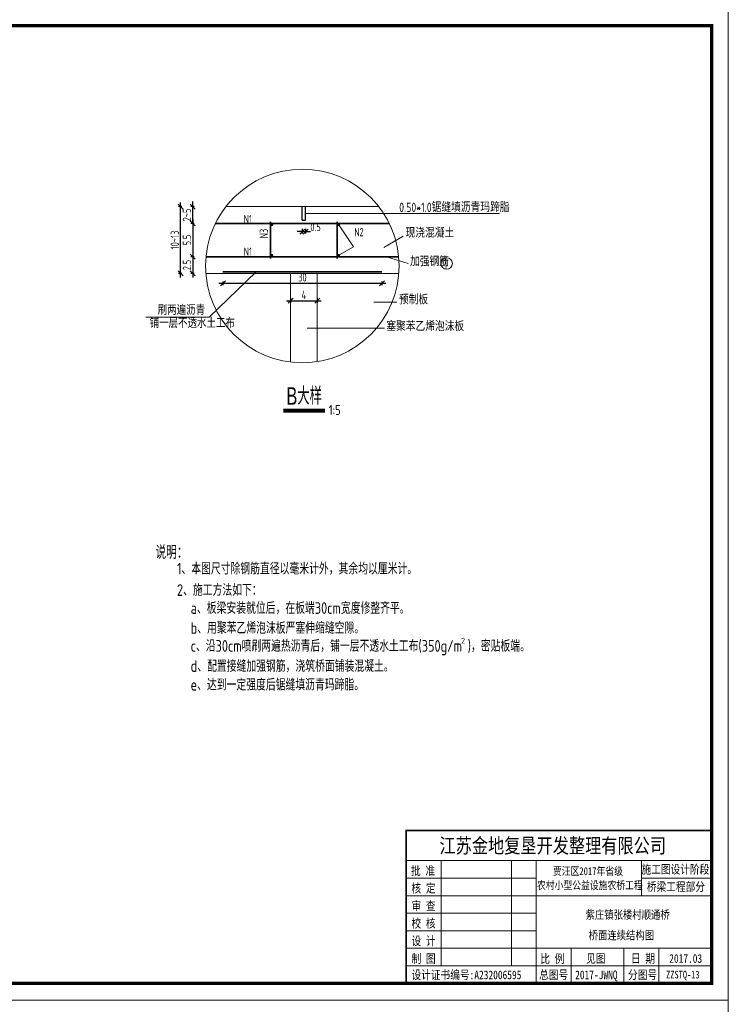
# Model space of a CAD drawing. Header units: inches. Extents: x 112594 to 193184, y 44995 to 116598.
# Tile 63 of 153: x 143845 to 145967, y 77922 to 80873. Entities that reach past the tile are written whole.
import ezdxf

# ---------------------------------------------------------------- set-up
doc = ezdxf.new("R2010")
doc.units = ezdxf.units.IN
doc.header["$MEASUREMENT"] = 0
doc.layers.get('0').update_dxf_attribs({"lineweight": 15})
for name, color, linetype, lineweight in [('0标注', 6, 'Continuous', 18), ('0钢筋', 3, 'Continuous', 35), ('BM1', 7, 'Continuous', 15), ('标注', 7, 'Continuous', 18)]:
    doc.layers.add(name, color=color, linetype=linetype, lineweight=lineweight)
for name, color, linetype in [('1', 7, 'Continuous'), ('TK', 7, 'Continuous'), ('粗线-可见轮廓线、钢筋、结构分缝线、材料分界线、断层线、岩性分界线', 1, 'Continuous')]:
    doc.layers.add(name, color=color, linetype=linetype)
doc.styles.add('hz-e', font='hztxt_e.shx', dxfattribs={"width": 0.75, "bigfont": 'hztxt.shx'})
doc.styles.add('HZTXT', font='tssdeng.shx', dxfattribs={"width": 0.75, "bigfont": 'hztxt.shx'})
doc.styles.add('图框', font='SIMFANG.TTF', dxfattribs={"width": 0.8, "height": 4})
doc.dimstyles.new('1比20', dxfattribs={"dimtxt": 25, "dimasz": 15, "dimexe": 6.25, "dimexo": 6.25, "dimgap": 5, "dimtad": 1, "dimdec": 0, "dimlfac": 0.2, "dimzin": 0, "dimdsep": 46, "dimtxsty": 'hz-e', "dimblk": 'OBLIQUE', "dimcen": 0, "dimdle": 12, "dimclrd": 6, "dimclre": 6, "dimclrt": 6, "dimadec": 0, "dimazin": 0, "dimtfac": 0.05, "dimtdec": 0, "dimtix": 1, "dimtmove": 2, "dimatfit": 0, "dimfxl": 8, "dimfxlon": 1, "dimtolj": 1, "dimtzin": 0, "dimarcsym": 0})

# ---------------------------------------------------------------- blocks, each defined once
blk = doc.blocks.new('_Oblique')
at = {"color": 0, "linetype": 'ByBlock', "lineweight": -2}
blk.add_line((-0.5, -0.5), (0.5, 0.5), dxfattribs=at)
blk = doc.blocks.new('*D911')
at = {"layer": '0标注', "color": 6, "lineweight": -2}
for p, q in [((144691, 80237.8), (144676, 80237.8)), ((144691, 80245.8), (144691, 80231.6)), ((144691, 80237.8), (144701, 80237.8)), ((144701, 80245.8), (144701, 80231.6)), ((144701, 80237.8), (144716, 80237.8))]:
    blk.add_line(p, q, dxfattribs=at)
at = {"layer": '0标注', "color": 6, "lineweight": -2, "xscale": 15, "yscale": 15, "zscale": 15}
blk.add_blockref('_Oblique', (144691, 80237.8), dxfattribs=at)
at = {"layer": '0标注', "color": 6, "lineweight": -2, "xscale": 15, "yscale": 15, "zscale": 15, "rotation": 180}
blk.add_blockref('_Oblique', (144701, 80237.8), dxfattribs=at)
at = {"layer": '0标注', "color": 6, "insert": (144731, 80251.6), "char_height": 25, "attachment_point": 5, "style": 'HZTXT'}
blk.add_mtext('\\A1;0.5', dxfattribs=at)
blk = doc.blocks.new('*D1264')
at = {"layer": '0标注', "color": 6, "lineweight": -2}
for p, q in [((144644, 80030.5), (144748, 80030.5)), ((144656, 80038.5), (144656, 80024.2)), ((144736, 80038.5), (144736, 80024.2))]:
    blk.add_line(p, q, dxfattribs=at)
at = {"layer": '0标注', "color": 6, "lineweight": -2, "xscale": 15, "yscale": 15, "zscale": 15, "rotation": 180}
blk.add_blockref('_Oblique', (144656, 80030.5), dxfattribs=at)
at = {"layer": '0标注', "color": 6, "lineweight": -2, "xscale": 15, "yscale": 15, "zscale": 15}
blk.add_blockref('_Oblique', (144736, 80030.5), dxfattribs=at)
at = {"layer": '0标注', "color": 6, "insert": (144696, 80048), "char_height": 25, "attachment_point": 5, "style": 'HZTXT'}
blk.add_mtext('\\A1;4', dxfattribs=at)
blk = doc.blocks.new('*D912')
at = {"layer": '0标注', "color": 6, "lineweight": -2}
for p, q in [((144441.7, 80083.2), (144941.5, 80083.2)), ((144453.7, 80087.8), (144453.7, 80077)), ((144929.5, 80087.8), (144929.5, 80077))]:
    blk.add_line(p, q, dxfattribs=at)
at = {"layer": '0标注', "color": 6, "lineweight": -2, "xscale": 15, "yscale": 15, "zscale": 15, "rotation": 180}
blk.add_blockref('_Oblique', (144453.7, 80083.2), dxfattribs=at)
at = {"layer": '0标注', "color": 6, "lineweight": -2, "xscale": 15, "yscale": 15, "zscale": 15}
blk.add_blockref('_Oblique', (144929.5, 80083.2), dxfattribs=at)
at = {"layer": '0标注', "color": 6, "insert": (144691.6, 80100.7), "char_height": 25, "attachment_point": 5, "style": 'HZTXT'}
blk.add_mtext('\\A1;30', dxfattribs=at)
blk = doc.blocks.new('*D924')
at = {"layer": '0标注', "color": 6, "lineweight": -2}
for p, q in [((144367.8, 80262.5), (144357.1, 80262.5)), ((144363.4, 80274.5), (144363.4, 80150.5)), ((144367.8, 80162.5), (144357.1, 80162.5))]:
    blk.add_line(p, q, dxfattribs=at)
at = {"layer": '0标注', "color": 6, "lineweight": -2, "xscale": 15, "yscale": 15, "zscale": 15}
for p, rotation in [((144363.4, 80262.5), 90), ((144363.4, 80162.5), 270)]:
    blk.add_blockref('_Oblique', p, dxfattribs=dict(at, rotation=rotation))
at = {"layer": '0标注', "color": 6, "insert": (144345.9, 80212.5), "char_height": 25, "attachment_point": 5, "rotation": 90, "style": 'HZTXT'}
blk.add_mtext('\\A1;5.5', dxfattribs=at)
blk = doc.blocks.new('*D925')
at = {"layer": '0标注', "color": 6, "lineweight": -2}
for p, q in [((144367.8, 80312.5), (144357.1, 80312.5)), ((144363.4, 80312.5), (144363.4, 80327.5)), ((144363.4, 80262.5), (144363.4, 80312.5)), ((144367.8, 80262.5), (144357.1, 80262.5)), ((144363.4, 80262.5), (144363.4, 80247.5))]:
    blk.add_line(p, q, dxfattribs=at)
at = {"layer": '0标注', "color": 6, "lineweight": -2, "xscale": 15, "yscale": 15, "zscale": 15}
for p, rotation in [((144363.4, 80312.5), 270), ((144363.4, 80262.5), 90)]:
    blk.add_blockref('_Oblique', p, dxfattribs=dict(at, rotation=rotation))
at = {"layer": '0标注', "color": 6, "insert": (144345.9, 80287.5), "char_height": 25, "attachment_point": 5, "rotation": 90, "style": 'HZTXT'}
blk.add_mtext('\\A1;2~5', dxfattribs=at)
blk = doc.blocks.new('*D926')
at = {"layer": '0标注', "color": 6, "lineweight": -2}
for p, q in [((144367.8, 80162.5), (144357.1, 80162.5)), ((144363.4, 80174.5), (144363.4, 80100.5)), ((144367.8, 80112.5), (144357.1, 80112.5))]:
    blk.add_line(p, q, dxfattribs=at)
at = {"layer": '0标注', "color": 6, "lineweight": -2, "xscale": 15, "yscale": 15, "zscale": 15}
for p, rotation in [((144363.4, 80162.5), 90), ((144363.4, 80112.5), 270)]:
    blk.add_blockref('_Oblique', p, dxfattribs=dict(at, rotation=rotation))
at = {"layer": '0标注', "color": 6, "insert": (144345.9, 80137.5), "char_height": 25, "attachment_point": 5, "rotation": 90, "style": 'HZTXT'}
blk.add_mtext('\\A1;2.5', dxfattribs=at)
blk = doc.blocks.new('*D927')
at = {"layer": '0标注', "color": 6, "lineweight": -2}
for p, q in [((144330.5, 80312.5), (144320.8, 80312.5)), ((144327.1, 80100.5), (144327.1, 80324.5)), ((144330.5, 80112.5), (144320.8, 80112.5))]:
    blk.add_line(p, q, dxfattribs=at)
at = {"layer": '0标注', "color": 6, "lineweight": -2, "xscale": 15, "yscale": 15, "zscale": 15}
for p, rotation in [((144327.1, 80312.5), 90), ((144327.1, 80112.5), 270)]:
    blk.add_blockref('_Oblique', p, dxfattribs=dict(at, rotation=rotation))
at = {"layer": '0标注', "color": 6, "insert": (144309.6, 80212.5), "char_height": 25, "attachment_point": 5, "rotation": 90, "style": 'HZTXT'}
blk.add_mtext('\\A1;10~13', dxfattribs=at)

msp = doc.modelspace()

# ---------------------------------------------------------------- linework, layer by layer
for p, q in [((144462.46364, 80312.5257), (144920.26716, 80312.5257)), ((144701.03074, 80292.43968), (145282.01584, 80292.43968)), ((144800.67061, 80258.10591), (144845.02366, 80192.54784)), ((144935.67544, 80190.58977), (144992.98398, 80224.37427)), ((144845.02366, 80192.54784), (144800.67061, 80167.02831)), ((144943.70301, 80162.5257), (145008.29149, 80141.70819)), ((144980.36512, 80112.5257), (144402.36569, 80112.5257)), ((144552.79658, 80117.5257), (144412.28955, 79981.24623)), ((144656.03074, 80112.5257), (144656.03074, 79847.02527)), ((144736.03074, 80112.5257), (144736.03074, 79848.32554)), ((144905.22208, 80026.28074), (144974.74267, 80026.28074)), ((144412.28955, 79981.24623), (144223.30668, 79981.24623)), ((144705.48527, 79948.78946), (144937.52429, 79948.78946))]:
    msp.add_line(p, q)
at = {"lineweight": 60}
msp.add_line((144634.84019, 79703.15045), (144758.45972, 79703.15045), dxfattribs=at)
at = {"const_width": 3.75}
for points in [[(144598.61597, 80258.31722, 1), (144602.36597, 80258.31722, 1)], [(144798.79561, 80258.10591, 1), (144802.54561, 80258.10591, 1)], [(144598.61597, 80167.02831, 1), (144602.36597, 80167.02831, 1)], [(144798.79561, 80167.02831, 1), (144802.54561, 80167.02831, 1)]]:
    msp.add_lwpolyline(points, format="xyb", close=True, dxfattribs=at)
msp.add_lwpolyline([(144635.29719, 79696.96176), (144758.45972, 79696.96176)])
for centre, radius in [((144691.3654, 80134.71365), 289.8502), ((145123.4531, 80142.03464), 17.18419)]:
    msp.add_circle(centre, radius)
at = {"layer": '0钢筋'}
for p, q in [((144431.21694, 80262.5257), (144951.51386, 80262.5257)), ((144596.03074, 80157.5257), (144596.03074, 80267.5257)), ((144796.03074, 80267.5257), (144796.03074, 80157.5257)), ((144979.87819, 80162.5257), (144402.85261, 80162.5257)), ((144929.53537, 80117.5257), (144453.70331, 80117.5257))]:
    msp.add_line(p, q, dxfattribs=at)
at = {"layer": 'BM1', "linetype": 'Continuous'}
for p, q in [((145966.66888, 80935.37586), (145966.66888, 77935.0728)), ((145966.66888, 77985.0677), (145966.66888, 74984.76464)), ((145966.66888, 77935.0728), (141723.84056, 77935.0728))]:
    msp.add_line(p, q, dxfattribs=at)
at = {"layer": 'BM1', "color": 0, "linetype": 'Continuous'}
for p, q in [((145966.66888, 80905.06977), (145966.66888, 77935.0728)), ((145966.66888, 80905.06977), (145966.66888, 77935.0728)), ((145966.66888, 80905.06977), (145966.66888, 77935.0728)), ((145966.66888, 80905.06977), (145966.66888, 77935.0728)), ((145966.66888, 80905.06977), (145966.66888, 77935.0728)), ((145002.02939, 78443.14094), (145916.67399, 78443.14094)), ((145002.02939, 78443.14094), (145002.02939, 77985.0677)), ((145002.02939, 77985.0677), (145002.02939, 78443.14094)), ((145002.02939, 78353.02817), (145916.67399, 78353.02817)), ((145107.16095, 78037.63348), (145107.16095, 78353.02817)), ((145317.42408, 78353.02817), (145317.42408, 78037.63348)), ((145391.01617, 78353.02817), (145391.01617, 77985.0677)), ((145706.41086, 78247.89661), (145706.41086, 78353.02817)), ((145002.02939, 78300.46239), (145391.01617, 78300.46239)), ((145706.41086, 78300.46239), (145916.67399, 78300.46239)), ((145002.02939, 78247.89661), (145916.67399, 78247.89661)), ((145002.02939, 78195.33082), (145391.01617, 78195.33082)), ((145002.02939, 78142.76504), (145391.01617, 78142.76504)), ((145002.02939, 78090.19926), (145916.67399, 78090.19926)), ((145496.14773, 78090.19926), (145496.14773, 77985.0677)), ((145653.84508, 78090.19926), (145653.84508, 77985.0677)), ((145758.97664, 78090.19926), (145758.97664, 78037.63348)), ((145758.97664, 77985.0677), (145758.97664, 78090.19926)), ((145002.02939, 78037.63348), (145916.67399, 78037.63348)), ((145966.66888, 77954.76161), (145966.66888, 74984.76464)), ((145966.66888, 77954.76161), (145966.66888, 74984.76464)), ((145966.66888, 77954.76161), (145966.66888, 74984.76464)), ((145966.66888, 77954.76161), (145966.66888, 74984.76464)), ((145966.66888, 77954.76161), (145966.66888, 74984.76464))]:
    msp.add_line(p, q, dxfattribs=at)
at = {"layer": 'BM1', "color": 0, "linetype": 'Continuous', "const_width": 9.99898}
msp.add_lwpolyline([(141891.68466, 77985.0677), (141891.68466, 80855.07487), (145916.67399, 80855.07487), (145916.67399, 77985.0677)], close=True, dxfattribs=at)
at = {"layer": 'BM1', "color": 0, "linetype": 'Continuous', "const_width": 5.25658}
msp.add_lwpolyline([(145916.67399, 78443.14094), (145002.02939, 78443.14094), (145002.02939, 77985.0677)], dxfattribs=at)
at = {"layer": '粗线-可见轮廓线、钢筋、结构分缝线、材料分界线、断层线、岩性分界线'}
for p, q in [((144691.03074, 80272.35366), (144691.03074, 80312.5257)), ((144701.03074, 80272.35366), (144701.03074, 80312.5257)), ((144691.03074, 80272.35366), (144701.03074, 80272.35366))]:
    msp.add_line(p, q, dxfattribs=at)

# ---------------------------------------------------------------- texts
for s, height, style, width, p in [('0.50*1.0锯缝填沥青玛蹄脂', 28, 'HZTXT', 0.8, (144981.37117, 80296.49063)), ('N1', 25, 'HZTXT', 0.75, (144515.99866, 80262.5257)), ('N2', 25, 'HZTXT', 0.75, (144846.86004, 80223.78286)), ('现浇混凝土', 28, 'HZTXT', 0.8, (145000.56855, 80219.79336)), ('N1', 25, 'HZTXT', 0.75, (144515.99866, 80165.08565)), ('加强钢筋', 28, 'HZTXT', 0.8, (145013.83042, 80133.97529)), ('预制板', 28, 'HZTXT', 0.8, (144980.71315, 80019.7024)), ('刷两遍沥青', 28, 'HZTXT', 0.75, (144258.51288, 79988.47223)), ('铺一层不透水土工布', 28, 'HZTXT', 0.75, (144234.26922, 79949.32423)), ('塞聚苯乙烯泡沫板', 28, 'HZTXT', 0.8, (144942.88253, 79939.84189)), ('B大样', 52.5, 'hz-e', 0.7, (144643.62779, 79718.93536)), ('1:5', 30, 'HZTXT', 0.8, (144770.60137, 79688.24467)), ('说明：', 40, 'HZTXT', 0.8, (144251.73012, 79256.72756)), ('1、本图尺寸除钢筋直径以毫米计外，其余均以厘米计。', 35, 'HZTXT', 0.8, (144316.13141, 79210.33121)), ('2、施工方法如下：', 35, 'HZTXT', 0.8, (144316.13141, 79146.28056)), ('a、板梁安装就位后，在板端30cm宽度修整齐平。', 35, 'HZTXT', 0.8, (144357.08885, 79092.23372)), ('b、用聚苯乙烯泡沫板严塞伸缩缝空隙。', 35, 'HZTXT', 0.8, (144357.08885, 79032.59446)), ('c、沿30cm喷刷两遍热沥青后，铺一层不透水土工布(350g/m )，密贴板端。 ', 35, 'HZTXT', 0.8, (144357.08885, 78978.87804)), ('2', 18, 'HZTXT', 0.8, (145166.98475, 79002.62759)), ('d、配置接缝加强钢筋，浇筑桥面铺装混凝土。', 35, 'HZTXT', 0.8, (144357.08885, 78918.4886)), ('e、达到一定强度后锯缝填沥青玛蹄脂。', 35, 'HZTXT', 0.8, (144357.08885, 78862.63102))]:
    msp.add_text(s, height=height, dxfattribs=dict(style=style, width=width)).set_placement(p)
at = {"style": 'HZTXT', "width": 0.75}
msp.add_text('N3', height=25, rotation=90, dxfattribs=at).set_placement((144588.59381, 80217.63849))
at = {"layer": '1', "color": 7, "linetype": 'Continuous', "style": '图框', "width": 0.8}
for s, height, p in [('江苏金地复垦开发整理有限公司 ', 44.4121037, (145101.83696, 78375.62796)), ('批 准', 25.907061, (145016.74884, 78309.36082)), ('贾汪区2017年省级', 23.551873, (145441.72918, 78309.69515)), ('核 定', 25.907061, (145018.07168, 78257.06695)), ('农村小型公益设施农桥工程', 23.5518732, (145394.00664, 78267.0873)), ('审 查', 25.907061, (145018.07168, 78204.50117)), ('校 核', 25.907061, (145018.07168, 78151.93539)), ('设 计', 25.907061, (145018.07168, 78099.3696)), ('制 图', 25.907061, (145018.41265, 78046.07624)), ('比 例', 25.907061, (145403.83298, 78045.79835)), ('见图', 25.907061, (145541.15365, 78046.72055)), ('日 期', 25.907061, (145675.14413, 78046.72055)), ('2017.03', 25.907061, (145789.73546, 78046.72055)), ('设计证书编号:A232006595 ', 25.9070605, (145018.08829, 77997.59747)), ('总图号', 25.907061, (145400.42843, 77997.75089)), ('2017-JWNQ', 25.907061, (145508.17665, 77997.75089)), ('分图号', 25.907061, (145666.43473, 77997.75089))]:
    msp.add_text(s, height=height, dxfattribs=at).set_placement(p)
at = {"layer": '1', "color": 7, "linetype": 'Continuous', "char_height": 25.907061, "width": 215.1817481, "attachment_point": 5, "style": '图框'}
for s, insert in [('施工图设计阶段', (145808.41392, 78325.21159)), ('桥梁工程部分', (145809.93283, 78273.12311))]:
    msp.add_mtext(s, dxfattribs=dict(at, insert=insert))
at = {"layer": 'BM1', "color": 0, "linetype": 'Continuous', "style": '图框', "width": 0.8}
msp.add_text('ZZSTQ-13', height=23, dxfattribs=at).set_placement((145780.54041, 77999.97239))
at = {"layer": 'TK', "lineweight": 0, "style": '图框', "width": 0.8}
for s, p in [('紫庄镇张楼村顺通桥', (145539.34924, 78178.34272)), ('桥面连续结构图', (145548.503, 78116.68716))]:
    msp.add_text(s, height=24.993844, dxfattribs=at).set_placement(p)
at = {"layer": '标注', "style": 'HZTXT', "width": 0.7}
msp.add_text('1', height=32, dxfattribs=at).set_placement((145114.97596, 80126.12185))

# ---------------------------------------------------------------- dimensions: what is measured, and where the dimension line sits
at = {"layer": '0标注'}
for base, p1, p2, text, picture, middle in [((144327.05589, 80312.5257), (144336.76792, 80112.5257), (144336.76792, 80312.5257), '10~13', '*D927', (144309.55589, 80212.5257)), ((144363.36324, 80312.5257), (144374.08533, 80262.5257), (144374.08533, 80312.5257), '2~5', '*D925', (144345.86324, 80287.5257)), ((144363.36324, 80162.5257), (144374.08533, 80262.5257), (144374.08533, 80162.5257), '5.5', '*D924', (144345.86324, 80212.5257)), ((144363.36324, 80112.5257), (144374.08533, 80162.5257), (144374.08533, 80112.5257), '2.5', '*D926', (144345.86324, 80137.5257))]:
    dim = msp.add_linear_dim(base=base, p1=p1, p2=p2, angle=90, text=text, dimstyle='1比20', override={"dimtxsty": 'HZTXT'}, dxfattribs=at)
    dim.commit()
    dim.dimension.update_dxf_attribs({"geometry": picture, "text_midpoint": middle})
dim = msp.add_linear_dim(base=(144701.03074, 80237.84912), p1=(144691.03074, 80255.10576), p2=(144701.03074, 80255.10576), text='0.5', dimstyle='1比20', override={"dimtxsty": 'HZTXT'}, dxfattribs=at)
dim.commit()
dim.dimension.update_dxf_attribs({"geometry": '*D911', "text_midpoint": (144730.95931, 80251.63722), "dimtype": 160})
for base, p1, p2, text, picture, middle in [((144929.53537, 80083.23121), (144453.70331, 80094.09973), (144929.53537, 80094.09973), '30', '*D912', (144691.61934, 80100.73121)), ((144736.03074, 80030.46526), (144656.03074, 80057.18071), (144736.03074, 80057.18071), '4', '*D1264', (144696.03074, 80047.96526))]:
    dim = msp.add_linear_dim(base=base, p1=p1, p2=p2, text=text, dimstyle='1比20', override={"dimtxsty": 'HZTXT'}, dxfattribs=at)
    dim.commit()
    dim.dimension.update_dxf_attribs({"geometry": picture, "text_midpoint": middle})

doc.saveas('drawing.dxf')
